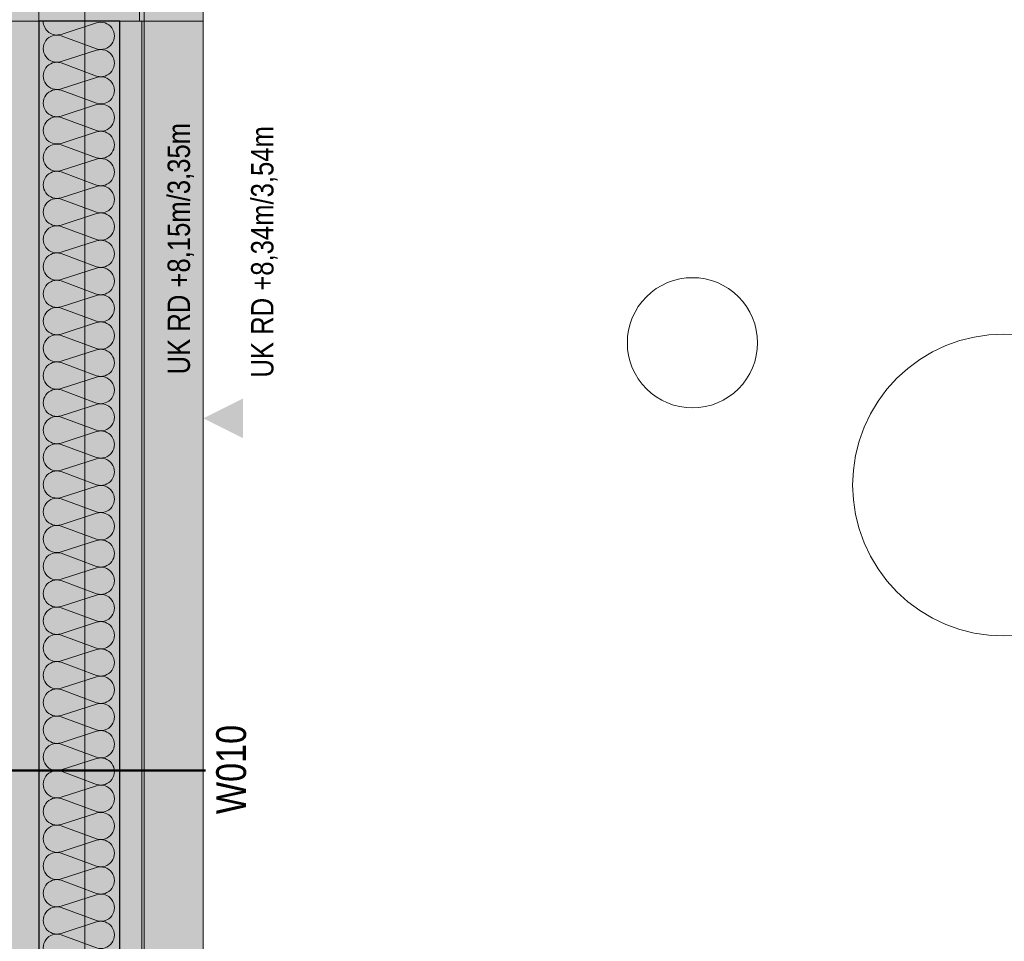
# Model space of a CAD drawing. Extents: x -620 to 3480, y 62 to 1107.
# Tile 5 of 244: x -503 to -436, y 258 to 320. Entities that reach past the tile are written whole.
import ezdxf
from ezdxf.lldxf.tags import DXFTag

# ---------------------------------------------------------------- set-up
doc = ezdxf.new("R2010")
doc.units = 0
doc.layers.get('0').update_dxf_attribs({"lineweight": 35})
for name, color, linetype, lineweight, true_color in [('00_Beschriftung UZ', 3, 'Continuous', 13, 0x00ff00), ('30 -33 Aussenwände- 7 Fassade_ Elemente', 7, 'Continuous', 9, 0x00aacc), ('30 -35 Decken- 1 Konstruktion-Träger- Stahlbeton', 7, 'grob-A06G9GKW8I', 13, 0x33aa00), ('60- 61 allgemeine Ausstattung- 1 Möbel', 7, 'Continuous', 9, 0x00cccc), ('iwb_Layout BA_Markierung', 7, 'Continuous', 9, 0xbadcdc), ('iwb_Schraffur_ F90_feuerbestaendig', 1, 'Continuous', 13, 0xff0000)]:
    doc.layers.add(name, color=color, linetype=linetype, lineweight=lineweight, true_color=true_color)
doc.layers.add('70 -71 Achsen- 1 Gebäudeachsen', color=7, linetype='STRICHPUNKT2-A06G9GKV8I', lineweight=18)
doc.layers.add('70 -75 Raumstempel- 3 Wandstempel', color=7, linetype='Continuous', lineweight=50)
doc.layers.add('iwb_Schraffur_Unterzug', color=7, linetype='Continuous', lineweight=5, true_color=0xffffcc, plot=False)
doc.styles.get("Standard").update_dxf_attribs({"font": 'ARIALN.TTF'})
tags = doc.linetypes.add('grob-A06G9GKW8I', pattern=[14, 3, -8, 3]).pattern_tags.tags
tags[8:9] = [DXFTag(74, 4), DXFTag(75, 0), DXFTag(340, '0'), DXFTag(46, 0.0), DXFTag(50, 0.0), DXFTag(44, 0.0), DXFTag(45, 0.0)]
tags[6:7] = [DXFTag(74, 4), DXFTag(75, 0), DXFTag(340, '0'), DXFTag(46, 0.0), DXFTag(50, 0.0), DXFTag(44, 0.0), DXFTag(45, 0.0)]
tags[4:5] = [DXFTag(74, 4), DXFTag(75, 0), DXFTag(340, '0'), DXFTag(46, 0.0), DXFTag(50, 0.0), DXFTag(44, 0.0), DXFTag(45, 0.0)]
tags = doc.linetypes.add('STRICHPUNKT2-A06G9GKV8I', pattern=[12.7, 6.35, -3.175, 0, -3.175]).pattern_tags.tags
tags[10:11] = [DXFTag(74, 4), DXFTag(75, 0), DXFTag(340, '0'), DXFTag(46, 0.0), DXFTag(50, 0.0), DXFTag(44, 0.0), DXFTag(45, 0.0)]
tags[8:9] = [DXFTag(74, 4), DXFTag(75, 0), DXFTag(340, '0'), DXFTag(46, 0.0), DXFTag(50, 0.0), DXFTag(44, 0.0), DXFTag(45, 0.0)]
tags[6:7] = [DXFTag(74, 4), DXFTag(75, 0), DXFTag(340, '0'), DXFTag(46, 0.0), DXFTag(50, 0.0), DXFTag(44, 0.0), DXFTag(45, 0.0)]
tags[4:5] = [DXFTag(74, 4), DXFTag(75, 0), DXFTag(340, '0'), DXFTag(46, 0.0), DXFTag(50, 0.0), DXFTag(44, 0.0), DXFTag(45, 0.0)]

# ---------------------------------------------------------------- blocks, each defined once
blk = doc.blocks.new('Polygon-A06G9GKL8I')
at = {"color": 0, "linetype": 'ByBlock', "lineweight": -2, "ltscale": 0.13}
blk.add_solid([(-497.792, 86.106), (-562.014, 85.935), (-497.626, 1071.512), (-562.014, 1071.512)], dxfattribs=at)
blk = doc.blocks.new('Referenz-A06G9GKX8I')
at = {"layer": '00_Beschriftung UZ', "color": 0, "linetype": 'Continuous', "lineweight": 0, "ltscale": 0.13}
for points in [[(-493.184, 292.125), (-490.513, 293.457), (-493.182, 294.796)], [(-487.843, 292.125), (-490.513, 293.457), (-487.844, 294.796)]]:
    blk.add_solid(points, dxfattribs=at)
at = {"layer": '30 -33 Aussenwände- 7 Fassade_ Elemente', "color": 0, "linetype": 'Continuous', "ltscale": 0.13}
for p, q in [((-501.613, 320.257), (-501.613, 321.457)), ((-494.813, 321.457), (-494.813, 320.257)), ((-490.513, 320.257), (-506.453, 320.257)), ((-494.653, 320.257), (-506.453, 320.257)), ((-501.613, 320.257), (-505.453, 320.257)), ((-494.813, 320.257), (-501.613, 320.257)), ((-501.613, 215.957), (-501.613, 320.257)), ((-494.653, 215.457), (-494.653, 320.257)), ((-500.113, 319.37), (-497.713, 320.141)), ((-497.713, 318.393), (-500.113, 319.28)), ((-500.113, 317.532), (-497.713, 318.303)), ((-497.713, 316.554), (-500.113, 317.442)), ((-500.113, 315.693), (-497.713, 316.464)), ((-497.713, 314.716), (-500.113, 315.603)), ((-500.113, 313.854), (-497.713, 314.626)), ((-497.713, 312.877), (-500.113, 313.764)), ((-500.113, 312.016), (-497.713, 312.787)), ((-497.713, 311.039), (-500.113, 311.926)), ((-500.113, 310.177), (-497.713, 310.949)), ((-497.713, 309.2), (-500.113, 310.087)), ((-500.113, 308.339), (-497.713, 309.11)), ((-497.713, 307.362), (-500.113, 308.249)), ((-500.113, 306.5), (-497.713, 307.272)), ((-497.713, 305.523), (-500.113, 306.41)), ((-500.113, 304.662), (-497.713, 305.433)), ((-497.713, 303.685), (-500.113, 304.572)), ((-500.113, 302.823), (-497.713, 303.595)), ((-497.713, 301.846), (-500.113, 302.733)), ((-500.113, 300.985), (-497.713, 301.756)), ((-497.713, 300.008), (-500.113, 300.895)), ((-500.113, 299.146), (-497.713, 299.918)), ((-497.713, 298.169), (-500.113, 299.056)), ((-500.113, 297.308), (-497.713, 298.079)), ((-497.713, 296.331), (-500.113, 297.218)), ((-500.113, 295.469), (-497.713, 296.241)), ((-497.713, 294.492), (-500.113, 295.379)), ((-500.113, 293.631), (-497.713, 294.402)), ((-497.713, 292.653), (-500.113, 293.541)), ((-500.113, 291.792), (-497.713, 292.563)), ((-497.713, 290.815), (-500.113, 291.702)), ((-500.113, 289.954), (-497.713, 290.725)), ((-497.713, 288.976), (-500.113, 289.864)), ((-500.113, 288.115), (-497.713, 288.886)), ((-497.713, 287.138), (-500.113, 288.025)), ((-500.113, 286.277), (-497.713, 287.048)), ((-497.713, 285.299), (-500.113, 286.187)), ((-500.113, 284.438), (-497.713, 285.209)), ((-497.713, 283.461), (-500.113, 284.348)), ((-500.113, 282.599), (-497.713, 283.371)), ((-497.713, 281.622), (-500.113, 282.509)), ((-500.113, 280.761), (-497.713, 281.532)), ((-497.713, 279.784), (-500.113, 280.671)), ((-500.113, 278.922), (-497.713, 279.694)), ((-497.713, 277.945), (-500.113, 278.832)), ((-500.113, 277.084), (-497.713, 277.855)), ((-497.713, 276.107), (-500.113, 276.994)), ((-500.113, 275.245), (-497.713, 276.017)), ((-497.713, 274.268), (-500.113, 275.155)), ((-500.113, 273.407), (-497.713, 274.178)), ((-497.713, 272.43), (-500.113, 273.317)), ((-500.113, 271.568), (-497.713, 272.34)), ((-497.713, 270.591), (-500.113, 271.478)), ((-500.113, 269.73), (-497.713, 270.501)), ((-497.713, 268.753), (-500.113, 269.64)), ((-500.113, 267.891), (-497.713, 268.663)), ((-497.713, 266.914), (-500.113, 267.801)), ((-500.113, 266.053), (-497.713, 266.824)), ((-497.713, 265.076), (-500.113, 265.963)), ((-500.113, 264.214), (-497.713, 264.986)), ((-497.713, 263.237), (-500.113, 264.124)), ((-500.113, 262.376), (-497.713, 263.147)), ((-497.713, 261.398), (-500.113, 262.286)), ((-500.113, 260.537), (-497.713, 261.308)), ((-497.713, 259.56), (-500.113, 260.447)), ((-500.113, 258.699), (-497.713, 259.47)), ((-497.713, 257.721), (-500.113, 258.609))]:
    blk.add_line(p, q, dxfattribs=at)
at = {"layer": '30 -33 Aussenwände- 7 Fassade_ Elemente', "color": 0, "linetype": 'Continuous', "lineweight": -2, "ltscale": 0.25}
for p, q in [((-501.613, 320.257), (-501.613, 210.957)), ((-496.153, 320.257), (-501.613, 320.257)), ((-496.153, 215.457), (-496.153, 320.257))]:
    blk.add_line(p, q, dxfattribs=at)
at = {"layer": '30 -33 Aussenwände- 7 Fassade_ Elemente', "color": 0, "linetype": 'Continuous', "ltscale": 0.13}
for centre, major_axis, end_param in [((-500.395, 320.244), (-0.918, 0.013), 1.896254), ((-497.431, 319.267), (-0.282, -0.874), 3.765224), ((-500.395, 318.406), (0.282, 0.874), 3.764652), ((-497.431, 317.429), (-0.282, -0.874), 3.765224), ((-500.395, 316.567), (0.282, 0.874), 3.764652), ((-497.431, 315.59), (-0.282, -0.874), 3.765224), ((-500.395, 314.729), (0.282, 0.874), 3.764652), ((-497.431, 313.752), (-0.282, -0.874), 3.765224), ((-500.395, 312.89), (0.282, 0.874), 3.764652), ((-497.431, 311.913), (-0.282, -0.874), 3.765224), ((-500.395, 311.052), (0.282, 0.874), 3.764652), ((-497.431, 310.074), (-0.282, -0.874), 3.765224), ((-500.395, 309.213), (0.282, 0.874), 3.764652), ((-497.431, 308.236), (-0.282, -0.874), 3.765224), ((-500.395, 307.375), (0.282, 0.874), 3.764652), ((-497.431, 306.397), (-0.282, -0.874), 3.765224), ((-500.395, 305.536), (0.282, 0.874), 3.764652), ((-497.431, 304.559), (-0.282, -0.874), 3.765224), ((-500.395, 303.698), (0.282, 0.874), 3.764652), ((-497.431, 302.72), (-0.282, -0.874), 3.765224), ((-500.395, 301.859), (0.282, 0.874), 3.764652), ((-497.431, 300.882), (-0.282, -0.874), 3.765224), ((-500.395, 300.021), (0.282, 0.874), 3.764652), ((-497.431, 299.043), (-0.282, -0.874), 3.765224), ((-500.395, 298.182), (0.282, 0.874), 3.764652), ((-497.431, 297.205), (-0.282, -0.874), 3.765224), ((-500.395, 296.343), (0.282, 0.874), 3.764652), ((-497.431, 295.366), (-0.282, -0.874), 3.765224), ((-500.395, 294.505), (0.282, 0.874), 3.764652), ((-497.431, 293.528), (-0.282, -0.874), 3.765224), ((-500.395, 292.666), (0.282, 0.874), 3.764652), ((-497.431, 291.689), (-0.282, -0.874), 3.765224), ((-500.395, 290.828), (0.282, 0.874), 3.764652), ((-497.431, 289.851), (-0.282, -0.874), 3.765224), ((-500.395, 288.989), (0.282, 0.874), 3.764652), ((-497.431, 288.012), (-0.282, -0.874), 3.765224), ((-500.395, 287.151), (0.282, 0.874), 3.764652), ((-497.431, 286.174), (-0.282, -0.874), 3.765224), ((-500.395, 285.312), (0.282, 0.874), 3.764652), ((-497.431, 284.335), (-0.282, -0.874), 3.765224), ((-500.395, 283.474), (0.282, 0.874), 3.764652), ((-497.431, 282.497), (-0.282, -0.874), 3.765224), ((-500.395, 281.635), (0.282, 0.874), 3.764652), ((-497.431, 280.658), (-0.282, -0.874), 3.765224), ((-500.395, 279.797), (0.282, 0.874), 3.764652), ((-497.431, 278.819), (-0.282, -0.874), 3.765224), ((-500.395, 277.958), (0.282, 0.874), 3.764652), ((-497.431, 276.981), (-0.282, -0.874), 3.765224), ((-500.395, 276.12), (0.282, 0.874), 3.764652), ((-497.431, 275.142), (-0.282, -0.874), 3.765224), ((-500.395, 274.281), (0.282, 0.874), 3.764652), ((-497.431, 273.304), (-0.282, -0.874), 3.765224), ((-500.395, 272.443), (0.282, 0.874), 3.764652), ((-497.431, 271.465), (-0.282, -0.874), 3.765224), ((-500.395, 270.604), (0.282, 0.874), 3.764652), ((-497.431, 269.627), (-0.282, -0.874), 3.765224), ((-500.395, 268.766), (0.282, 0.874), 3.764652), ((-497.431, 267.788), (-0.282, -0.874), 3.765224), ((-500.395, 266.927), (0.282, 0.874), 3.764652), ((-497.431, 265.95), (-0.282, -0.874), 3.765224), ((-500.395, 265.088), (0.282, 0.874), 3.764652), ((-497.431, 264.111), (-0.282, -0.874), 3.765224), ((-500.395, 263.25), (0.282, 0.874), 3.764652), ((-497.431, 262.273), (-0.282, -0.874), 3.765224), ((-500.395, 261.411), (0.282, 0.874), 3.764652), ((-497.431, 260.434), (-0.282, -0.874), 3.765224), ((-500.395, 259.573), (0.282, 0.874), 3.764652), ((-497.431, 258.596), (-0.282, -0.874), 3.765224), ((-500.395, 257.734), (0.282, 0.874), 3.764652)]:
    blk.add_ellipse(centre, major_axis=major_axis, ratio=1, start_param=0, end_param=end_param, dxfattribs=at)
at = {"layer": '30 -35 Decken- 1 Konstruktion-Träger- Stahlbeton', "color": 0}
for p, q in [((-498.513, 214.957), (-498.513, 596.957)), ((-490.513, 214.957), (-490.513, 596.957)), ((-498.513, 371.957), (-498.513, 214.957)), ((-490.513, 371.957), (-490.513, 214.957))]:
    blk.add_line(p, q, dxfattribs=at)
at = {"layer": '60- 61 allgemeine Ausstattung- 1 Möbel', "color": 0, "linetype": 'Continuous', "ltscale": 0.13}
for p, q in [((-459.947, 302.21), (-459.577, 302.432)), ((-459.577, 302.432), (-459.188, 302.616)), ((-459.188, 302.616), (-458.782, 302.761)), ((-458.782, 302.761), (-458.364, 302.866)), ((-458.364, 302.866), (-457.937, 302.929)), ((-457.937, 302.929), (-457.506, 302.95)), ((-457.506, 302.95), (-457.076, 302.929)), ((-457.076, 302.929), (-456.649, 302.866)), ((-456.649, 302.866), (-456.231, 302.761)), ((-456.231, 302.761), (-455.825, 302.616)), ((-455.825, 302.616), (-455.435, 302.432)), ((-455.435, 302.432), (-455.066, 302.21)), ((-460.902, 301.344), (-460.613, 301.664)), ((-460.613, 301.664), (-460.293, 301.953)), ((-460.293, 301.953), (-459.947, 302.21)), ((-455.066, 302.21), (-454.719, 301.953)), ((-454.719, 301.953), (-454.4, 301.664)), ((-454.4, 301.664), (-454.11, 301.344)), ((-461.381, 300.628), (-461.159, 300.998)), ((-461.159, 300.998), (-460.902, 301.344)), ((-454.11, 301.344), (-453.854, 300.998)), ((-453.854, 300.998), (-453.632, 300.628)), ((-461.565, 300.238), (-461.381, 300.628)), ((-453.632, 300.628), (-453.448, 300.238)), ((-461.815, 299.414), (-461.711, 299.832)), ((-461.711, 299.832), (-461.565, 300.238)), ((-453.448, 300.238), (-453.302, 299.832)), ((-453.302, 299.832), (-453.198, 299.414)), ((-461.9, 298.557), (-461.879, 298.988)), ((-461.879, 298.988), (-461.815, 299.414)), ((-453.198, 299.414), (-453.134, 298.988)), ((-453.134, 298.988), (-453.113, 298.557)), ((-438.5, 298.946), (-437.511, 299.093)), ((-437.511, 299.093), (-436.513, 299.142)), ((-436.513, 299.142), (-435.515, 299.093)), ((-461.879, 298.126), (-461.9, 298.557)), ((-453.113, 298.557), (-453.134, 298.126)), ((-441.314, 297.939), (-440.411, 298.366)), ((-440.411, 298.366), (-439.47, 298.703)), ((-439.47, 298.703), (-438.5, 298.946)), ((-461.815, 297.7), (-461.879, 298.126)), ((-461.711, 297.282), (-461.815, 297.7)), ((-453.198, 297.7), (-453.302, 297.282)), ((-453.134, 298.126), (-453.198, 297.7)), ((-442.171, 297.425), (-441.314, 297.939)), ((-461.565, 296.876), (-461.711, 297.282)), ((-453.302, 297.282), (-453.448, 296.876)), ((-442.974, 296.83), (-442.171, 297.425)), ((-461.381, 296.486), (-461.565, 296.876)), ((-461.159, 296.116), (-461.381, 296.486)), ((-453.632, 296.486), (-453.854, 296.116)), ((-453.448, 296.876), (-453.632, 296.486)), ((-443.715, 296.159), (-442.974, 296.83)), ((-460.902, 295.77), (-461.159, 296.116)), ((-460.613, 295.451), (-460.902, 295.77)), ((-454.11, 295.77), (-454.4, 295.451)), ((-453.854, 296.116), (-454.11, 295.77)), ((-444.386, 295.418), (-443.715, 296.159)), ((-460.293, 295.161), (-460.613, 295.451)), ((-459.947, 294.904), (-460.293, 295.161)), ((-454.719, 295.161), (-455.066, 294.904)), ((-454.4, 295.451), (-454.719, 295.161)), ((-444.981, 294.615), (-444.386, 295.418)), ((-459.577, 294.683), (-459.947, 294.904)), ((-459.188, 294.498), (-459.577, 294.683)), ((-458.782, 294.353), (-459.188, 294.498)), ((-458.364, 294.248), (-458.782, 294.353)), ((-456.231, 294.353), (-456.649, 294.248)), ((-455.825, 294.498), (-456.231, 294.353)), ((-455.435, 294.683), (-455.825, 294.498)), ((-455.066, 294.904), (-455.435, 294.683)), ((-445.495, 293.758), (-444.981, 294.615)), ((-457.937, 294.185), (-458.364, 294.248)), ((-457.506, 294.164), (-457.937, 294.185)), ((-457.076, 294.185), (-457.506, 294.164)), ((-456.649, 294.248), (-457.076, 294.185)), ((-445.923, 292.855), (-445.495, 293.758)), ((-446.259, 291.914), (-445.923, 292.855)), ((-446.502, 290.944), (-446.259, 291.914)), ((-446.649, 289.955), (-446.502, 290.944)), ((-446.698, 288.957), (-446.649, 289.955)), ((-446.649, 287.959), (-446.698, 288.957)), ((-446.502, 286.97), (-446.649, 287.959)), ((-446.259, 286.001), (-446.502, 286.97)), ((-445.923, 285.06), (-446.259, 286.001)), ((-445.495, 284.156), (-445.923, 285.06)), ((-444.981, 283.299), (-445.495, 284.156)), ((-444.386, 282.496), (-444.981, 283.299)), ((-443.715, 281.756), (-444.386, 282.496)), ((-442.974, 281.084), (-443.715, 281.756)), ((-442.171, 280.489), (-442.974, 281.084)), ((-441.314, 279.975), (-442.171, 280.489)), ((-440.411, 279.548), (-441.314, 279.975)), ((-439.47, 279.211), (-440.411, 279.548)), ((-438.5, 278.968), (-439.47, 279.211)), ((-437.511, 278.822), (-438.5, 278.968)), ((-436.513, 278.773), (-437.511, 278.822)), ((-435.515, 278.822), (-436.513, 278.773))]:
    blk.add_line(p, q, dxfattribs=at)
at = {"layer": '70 -71 Achsen- 1 Gebäudeachsen', "color": 0, "linetype": 'STRICHPUNKT2-A06G9GKV8I', "ltscale": 0.18}
blk.add_line((-494.513, 1075.897), (-494.513, 76.457), dxfattribs=at)
at = {"layer": '70 -75 Raumstempel- 3 Wandstempel', "color": 0, "linetype": 'Continuous', "ltscale": 0.5}
blk.add_line((-490.358, 269.687), (-506.453, 269.687), dxfattribs=at)
at = {"layer": '00_Beschriftung UZ', "color": 0, "linetype": 'Continuous', "lineweight": 5, "ltscale": 0.13, "char_height": 1.51033, "attachment_point": 1, "rotation": 90}
for s, insert in [('{\\fArial Narrow;UK RD +8,15m/3,35m}', (-492.924, 296.423)), ('{\\fArial Narrow;UK RD +8,34m/3,54m}', (-487.289, 296.209))]:
    blk.add_mtext(s, dxfattribs=dict(at, insert=insert))
at = {"layer": '70 -75 Raumstempel- 3 Wandstempel', "color": 0, "linetype": 'Continuous', "ltscale": 0.5, "insert": (-489.642, 266.745), "char_height": 2.01377, "attachment_point": 1, "rotation": 90}
blk.add_mtext('{\\fArial Narrow;W010}', dxfattribs=at)
blk = doc.blocks.new('Referenz-A06G9GKZ8I')
at = {"layer": 'iwb_Schraffur_ F90_feuerbestaendig', "linetype": 'Continuous', "ltscale": 0.13}
blk.add_solid([(-497.151, 320.186), (-497.151, 206.457), (-501.611, 320.186), (-501.611, 206.457)], dxfattribs=at)
at = {"layer": 'iwb_Schraffur_Unterzug', "linetype": 'Continuous', "ltscale": 0.13}
blk.add_solid([(-498.513, 215.457), (-498.513, 596.957), (-490.513, 215.457), (-490.513, 596.957)], dxfattribs=at)

msp = doc.modelspace()

# ---------------------------------------------------------------- block references
at = {"color": 8, "lineweight": 25, "ltscale": 0.25, "true_color": 0x808080}
for name in ['Referenz-A06G9GKX8I', 'Referenz-A06G9GKZ8I']:
    msp.add_blockref(name, (0, 0), dxfattribs=at)
at = {"layer": 'iwb_Layout BA_Markierung', "ltscale": 0.13}
msp.add_blockref('Polygon-A06G9GKL8I', (0, 0), dxfattribs=at)

doc.saveas('drawing.dxf')
